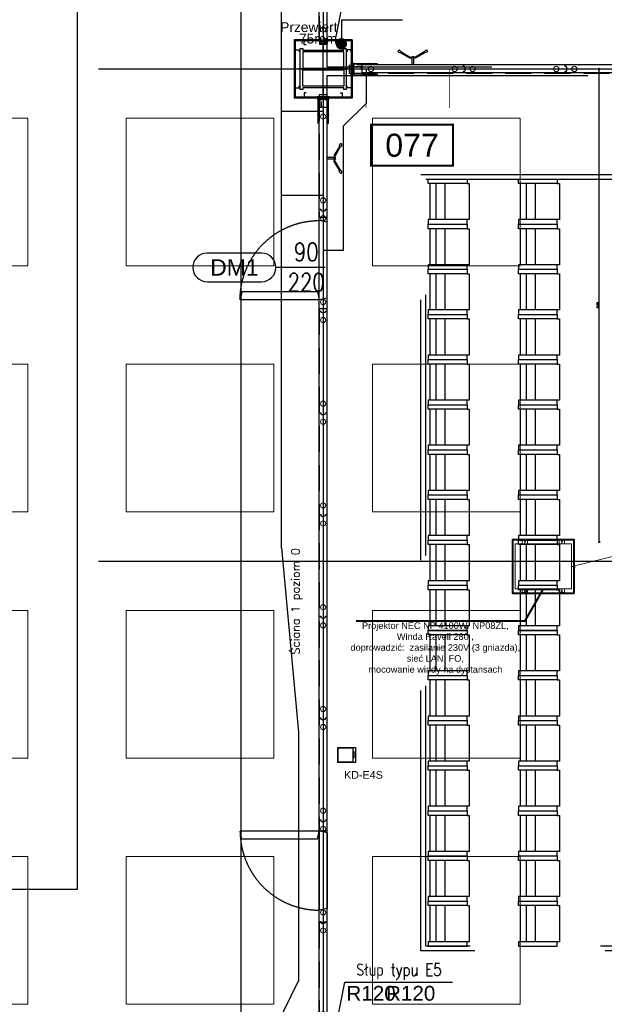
# Model space of a CAD drawing. Header units: centimetres. Extents: x -228435 to 111511, y -89367 to 428125.
# Tile 133 of 219: x -14240 to -7112, y 17600 to 29600. Entities that reach past the tile are written whole.
import ezdxf
from ezdxf.enums import TextEntityAlignment as Align

# ---------------------------------------------------------------- set-up
doc = ezdxf.new("R2010")
doc.units = ezdxf.units.CM
doc.header["$LTSCALE"] = 50
doc.header["$PDMODE"] = 35
doc.header["$PDSIZE"] = 0.1
for name, pattern in [('0_II 10 sal$0$HIDDEN', [9.525, 6.35, -3.175]), ('CENTER', [2, 1.25, -0.25, 0.25, -0.25]), ('DASHDOT', [25.4, 12.7, -6.35, 0, -6.35]), ('DASHDOT2', [12.7, 6.35, -3.175, 0, -3.175]), ('DIN_STRICHPUNKT', [10.7, 5, -2.5, 0.7, -2.5]), ('HIDDEN', [9.525, 6.35, -3.175]), ('HIDDENX2', [19.05, 12.7, -6.35]), ('Kondygnacja +0$0$DASHDOT2', [12.7, 6.35, -3.175, 0, -3.175]), ('Kondygnacja -1$0$ACAD_ISO03W100', [30, 12, -18])]:
    doc.linetypes.add(name, pattern=pattern)
doc.layers.get('0').update_dxf_attribs({"color": 8})
doc.layers.get('DEFPOINTS').update_dxf_attribs({"color": 8})
for name, color, linetype in [('0_II 10 sal$0$ARCH_INFO_AREA_ETYKIETY_200', 8, 'Continuous'), ('0_II 10 sal$0$ARCH_INFO_ETYK_DRZWI', 8, 'Continuous'), ('0_II 10 sal$0$ARCH_SIEDZENIA', 8, 'Continuous'), ('0_II 10 sal$0$ARCH_STROP', 8, 'Continuous'), ('0_II 10 sal$0$ARCH_WYPOSAŻENIE_INNE', 8, 'Continuous'), ('0_II 10 sal$0$ARCH_ŚCIANY_PRZESUWNE', 8, 'Continuous'), ('3', 8, 'Continuous'), ('ACHSEN', 8, 'DIN_STRICHPUNKT'), ('ARCH_GK', 8, 'Continuous'), ('ARCH_INFO_ODPORNOŚĆ OGNIOWA', 8, 'Continuous'), ('ARCH_INFO_OPISY', 8, 'Continuous'), ('ARCH_INFO_OSIE_IST', 8, 'DASHDOT2'), ('ARCH_SZYNY', 8, 'Continuous'), ('ARCH_WYKŁADZINA', 8, 'Continuous'), ('HUFCOR', 8, 'Continuous'), ('Hufcor szyny', 8, 'Kondygnacja +0$0$DASHDOT2'), ('Kondygnacja +0$0$ARCH_GK', 8, 'Continuous'), ('Kondygnacja +0$0$ARCH_INFO_ODPORNOŚĆ OGNIOWA', 8, 'Continuous'), ('Kondygnacja +0$0$ARCH_PROFILE', 8, 'Continuous'), ('Kondygnacja +0$0$ARCH_STAL_IST', 8, 'Continuous'), ('Kondygnacja +0$0$ARCH_WYKŁADZINA', 8, 'Continuous'), ('Kondygnacja +0$0$ARCH_ŚCIANY_PRZESUWNE', 8, 'Continuous'), ('KÖRPERKANTE', 8, 'Continuous'), ('Osie rzutów$0$ARCH_INFO_OSIE_OPISY_IST', 8, 'Continuous'), ('PANELE', 8, 'Continuous'), ('SCHRAFFUR', 8, 'Continuous'), ('tabela', 8, 'Continuous'), ('VOLL', 8, 'Continuous')]:
    doc.layers.add(name, color=color, linetype=linetype)
for name, color, linetype, lineweight in [('2', 8, 'Continuous', 0), ('_SP KORYTA', 8, 'Continuous', 25), ('ARCH_SUFITY_PODWIESZANE', 8, 'HIDDENX2', 9), ('osie', 8, 'CENTER', 13), ('SYSTEMY AV', 8, 'Continuous', 13), ('Wymiary', 8, 'Continuous', 15)]:
    doc.layers.add(name, color=color, linetype=linetype, lineweight=lineweight)
doc.layers.get('HUFCOR').off()
doc.styles.add('-1 sale konferencyjne$0$Arial', font='ARIAL.TTF')
doc.styles.add('0_II 10 sal$0$Arial', font='ARIAL.TTF')
doc.styles.add('0_II 10 sal$0$Romans', font='Romans.shx')
doc.styles.add('Arial', font='ARIAL.TTF')
doc.styles.add('Kondygnacja +0$0$Arial', font='ARIAL.TTF')
doc.styles.add('Kondygnacja +0$0$Standard', font='txt')
doc.styles.add('Romans', font='Romans.shx')
doc.styles.add('ROMANS-50-CM', font='romans.shx', dxfattribs={"width": 0.8, "height": 10})
doc.linetypes.add('SZYNA_LINE', pattern='A,12.7,-7.75,["SZYNA",Standard,S=2.54,R=0,X=-5.95,Y=-1.27],-7.75', length=28.2)
doc.dimstyles.new('ISO-25', dxfattribs={"dimtxt": 2.5, "dimasz": 2.5, "dimexe": 1.25, "dimexo": 0.625, "dimtad": 1, "dimtxsty": 'Standard', "dimcen": 2.5, "dimadec": 0, "dimazin": 0, "dimtfac": 1, "dimtmove": 0, "dimatfit": 3, "dimfxl": 0, "dimarcsym": 0})
doc.dimstyles.new('Kondygnacja +0$0$ISO-25', dxfattribs={"dimtxt": 2.5, "dimasz": 2.5, "dimexe": 1.25, "dimexo": 0.625, "dimtad": 1, "dimtxsty": 'Kondygnacja +0$0$Standard', "dimcen": 2.5, "dimadec": 0, "dimazin": 0, "dimtfac": 1, "dimtmove": 0, "dimatfit": 3, "dimfxl": 0, "dimarcsym": 0})
doc.dimstyles.new('Wymiary 1-200', dxfattribs={"dimtxt": 22, "dimasz": 20, "dimexe": 10, "dimexo": 0, "dimgap": 8, "dimtad": 1, "dimrnd": 0.5, "dimzin": 12, "dimdsep": 46, "dimtxsty": 'Romans', "dimblk": 'OBLIQUE', "dimcen": 0.5, "dimdle": 15, "dimclrt": 55, "dimazin": 0, "dimtfac": 1, "dimtmove": 1, "dimatfit": 3, "dimfxl": 0, "dimtolj": 1, "dimtzin": 0, "dimarcsym": 0})

# ---------------------------------------------------------------- blocks, each defined once
blk = doc.blocks.new('SU Lampy kwadratowe +0')
at = {"layer": 'ARCH_SUFITY_PODWIESZANE', "ltscale": 2.5}
for points in [[(10520, 7340), (10700, 7340), (10700, 7160), (10520, 7160)], [(10820, 7340), (11000, 7340), (11000, 7160), (10820, 7160)], [(11120, 7340), (11300, 7340), (11300, 7160), (11120, 7160)], [(10520, 7040), (10700, 7040), (10700, 6860), (10520, 6860)], [(10820, 7040), (11000, 7040), (11000, 6860), (10820, 6860)], [(11120, 7040), (11300, 7040), (11300, 6860), (11120, 6860)], [(10520, 6740), (10700, 6740), (10700, 6560), (10520, 6560)], [(10820, 6740), (11000, 6740), (11000, 6560), (10820, 6560)], [(11120, 6740), (11300, 6740), (11300, 6560), (11120, 6560)], [(10520, 6440), (10700, 6440), (10700, 6260), (10520, 6260)], [(10820, 6440), (11000, 6440), (11000, 6260), (10820, 6260)], [(11120, 6440), (11300, 6440), (11300, 6260), (11120, 6260)]]:
    blk.add_lwpolyline(points, close=True, dxfattribs=at)
blk = doc.blocks.new('0_II 10 sal$0$etykieta_numer')
at = {"color": 0, "linetype": 'ByBlock', "const_width": 2.44}
blk.add_lwpolyline([(-50, -50), (-50, 0), (50, 0), (50, -50)], close=True, dxfattribs=at)
at = {"color": 0, "linetype": 'ByBlock', "style": '0_II 10 sal$0$Arial'}
blk.add_attdef('AECAREA:NUMBER', text='', height=28, dxfattribs=at).set_placement((0, -25), align=Align.MIDDLE)
blk = doc.blocks.new('0_II 10 sal$0$T-drzwi_lewe-200')
at = {"layer": '0_II 10 sal$0$ARCH_INFO_ETYK_DRZWI'}
blk.add_line((0, 0), (-60, 0), dxfattribs=at)
blk.add_lwpolyline([(-77.5, 17.5), (-143.7, 17.5, 1), (-143.7, -17.5), (-77.5, -17.5, 1)], format="xyb", close=True, dxfattribs=at)
at = {"layer": '0_II 10 sal$0$ARCH_INFO_ETYK_DRZWI', "color": 1, "style": '0_II 10 sal$0$Arial'}
blk.add_attdef('ADS_DRZWI:ODPORNOŚĆ_OGNIOWA', text='', height=20, rotation=90, dxfattribs=at).set_placement((56.4, 0.1), align=Align.BOTTOM_CENTER)
at = {"layer": '0_II 10 sal$0$ARCH_INFO_ETYK_DRZWI', "style": '0_II 10 sal$0$Romans', "width": 0.8}
for tag, p in [('ADS_DRZWI:SZEROKOŚĆ', (-23, 7.9)), ('ADS_DRZWI:WYSOKOŚĆ', (-23, -29))]:
    blk.add_attdef(tag, text='', height=22, dxfattribs=at).set_placement(p, align=Align.CENTER)
at = {"layer": '0_II 10 sal$0$ARCH_INFO_ETYK_DRZWI', "style": '0_II 10 sal$0$Arial'}
blk.add_attdef('ADS_DRZWI:SYMBOL', text='', height=20, dxfattribs=at).set_placement((-110.6, 0), align=Align.MIDDLE)
blk = doc.blocks.new('Kondygnacja +0$0$_Dot')
at = {"color": 0, "linetype": 'ByBlock', "lineweight": -2}
blk.add_line((-0.5, 0), (-1, 0), dxfattribs=at)
at = {"color": 0, "linetype": 'ByBlock', "const_width": 0.5}
blk.add_lwpolyline([(-0.25, 0, 1), (0.25, 0, 1)], format="xyb", close=True, dxfattribs=at)
blk = doc.blocks.new('A$C50B549AF')
at = {"layer": 'ARCH_SZYNY', "linetype": 'SZYNA_LINE', "ltscale": 2.5}
for p, q in [((4760.8, 1816.8, 23.4), (4760.8, 4748.2, 1260)), ((4811.5, 3564.9, 630), (4811.5, 2423.4, 630)), ((4847, 2400.4, 662.8), (5983.5, 2400.4, 630)), ((4863.7, 2400.4, 1260), (4863.7, 2358.4, 1260)), ((4811.5, 2364.9, 630), (4811.5, 1223.4, 630)), ((4836.2, 2330.9, 630), (4863.7, 2358.4, 1260)), ((4811.5, 2348.3, 630), (4760.8, 2348.3, 630)), ((4836.2, 2179.4, 630), (4836.2, 2330.9, 630)), ((4811.5, 2246.3, 630), (4760.8, 2246.3, 630)), ((4811.5, 2179.4, 630), (4836.2, 2179.4, 630)), ((4760.8, 1816.8, 837.8), (4781.5, 1592.2)), ((4781.5, 1592.2), (4781.5, 1288.5)), ((4781.5, 1289.2), (4724, 1173))]:
    blk.add_line(p, q, dxfattribs=at)
blk = doc.blocks.new('*U520')
at = {"layer": 'PANELE'}
for points in [[(0, 0), (0, -21), (-14, -21)], [(0, 0), (1240, 0)], [(1240, 0), (1240, -21), (1226, -21)], [(-14, -76), (0, -76), (0, -97)], [(0, -97), (1240, -97)], [(1226, -76), (1240, -76), (1240, -97)]]:
    blk.add_lwpolyline(points, dxfattribs=at)
for centre in [(24, -48), (1264, -48)]:
    blk.add_arc(centre, 46.5, 143.7563, 216.2437, dxfattribs=at)
at = {"layer": 'Wymiary'}
for centre in [(110, -48), (1130, -48)]:
    blk.add_circle(centre, 32, dxfattribs=at)
blk = doc.blocks.new('BEDIENHEBEL')
at = {"layer": 'KÖRPERKANTE'}
for p, q in [((-10, -85), (-10, 0)), ((-10, 0), (10, 0)), ((10, -85), (10, 0)), ((-145, -149), (-38, -87)), ((-140, -158), (-33, -96)), ((-31, -85), (-10, -85)), ((-31, -95), (-10, -95)), ((-10, -95), (-10, -100)), ((-10, -100), (10, -100)), ((31, -85), (10, -85)), ((31, -95), (10, -95)), ((10, -95), (10, -100)), ((140, -158), (33, -96)), ((145, -149), (38, -87)), ((-173, -156), (-148, -147)), ((-160, -178), (-140, -161)), ((-139, -159), (-146, -147)), ((139, -159), (146, -147)), ((160, -178), (140, -161)), ((173, -156), (148, -147))]:
    blk.add_line(p, q, dxfattribs=at)
for centre, radius, start, end in [((-31, -100), 15, 90, 120), ((-31, -100), 5, 90, 120), ((-15, -90), 7.25, 316.3972, 43.6028), ((15, -90), 7.25, 136.3972, 223.6028), ((31, -100), 15, 60, 90), ((31, -100), 5, 60, 90), ((-167, -167), 12.5, 120, 300), ((-147, -148), 1, 30, 120), ((-140, -160), 1, 300, 30), ((140, -160), 1, 150, 240), ((147, -148), 1, 60, 150), ((167, -167), 12.5, 240, 60)]:
    blk.add_arc(centre, radius, start, end, dxfattribs=at)
blk = doc.blocks.new('*U522')
at = {"layer": 'PANELE'}
for points in [[(0, 0), (0, -21), (-14, -21)], [(0, 0), (1240, 0)], [(1050, -97), (1050, -112), (1240, -112), (1240, 15), (1050, 15), (1050, 0)], [(-14, -76), (0, -76), (0, -97)], [(0, -97), (1240, -97)]]:
    blk.add_lwpolyline(points, dxfattribs=at)
blk.add_arc((24, -48), 46.5, 143.7563, 216.2437, dxfattribs=at)
at = {"layer": 'Wymiary'}
for centre in [(110, -48), (1130, -48)]:
    blk.add_circle(centre, 32, dxfattribs=at)
at = {"layer": 'PANELE'}
blk.add_blockref('BEDIENHEBEL', (620, -97), dxfattribs=at)
blk = doc.blocks.new('puszka e4s-538')
for points in [[(0, 29.1), (24.7, 29.1), (24.7, 0), (0, 0)], [(0.6, 28.4), (24.1, 28.4), (24.1, 4.7), (0.6, 4.7)], [(7.5, 3.2), (18, 3.2), (18, 2.7), (7.5, 2.7)]]:
    blk.add_lwpolyline(points, close=True)
blk = doc.blocks.new('puuuchy')
at = {"layer": '_SP KORYTA', "xscale": 0.375, "yscale": 0.375, "zscale": 0.375, "rotation": 90}
blk.add_blockref('puszka e4s-538', (-1180.22, 777.31), dxfattribs=at)
blk = doc.blocks.new('cahbir 0')
at = {"layer": '_SP KORYTA'}
h = blk.add_hatch(color=256, dxfattribs=at)
edge = h.paths.add_edge_path()
edge.add_arc((-2467.9, 2550.6), 7, 0, 360)
blk.add_circle((-2468.1, 2552.8, -630), 2.44, dxfattribs=at)
at = {"layer": '_SP KORYTA', "xscale": 2, "yscale": 2, "zscale": 2}
blk.add_blockref('puuuchy', (-90, 120, -1290), dxfattribs=at)
at = {"layer": '_SP KORYTA', "style": 'Arial'}
for s, height, p in [('Przewiert', 12, (-2542.4, 2564.9, -472.5)), ('75mm', 12, (-2519.5, 2550.9, -472.5)), ('KD-E4S', 9.38, (-2464.6, 1654.9, -630))]:
    blk.add_text(s, height=height, dxfattribs=at).set_placement(p)
blk = doc.blocks.new('A$C45FE2F59')
for p, q in [((-324, 608), (-319, 612)), ((-284, 612), (-319, 612)), ((0, 700), (-280, 700)), ((0, 700), (280, 700)), ((284, 612), (319, 612)), ((324, 608), (319, 612)), ((-324, 552), (-324, 608)), ((-324, 552), (-319, 547)), ((-284, 547), (-319, 547)), ((284, 547), (319, 547)), ((324, 552), (319, 547)), ((324, 552), (324, 608)), ((-324, 148), (-319, 152)), ((-324, 148), (-324, 92)), ((-284, 152), (-319, 152)), ((284, 152), (319, 152)), ((324, 148), (319, 152)), ((324, 148), (324, 92)), ((-324, 92), (-319, 88)), ((-284, 88), (-319, 88)), ((0, 0), (-280, 0)), ((0, 0), (280, 0)), ((284, 88), (319, 88)), ((324, 92), (319, 88)), ((45, 0), (-280, 0)), ((-277, 0), (277, 0)), ((280, 0), (127, 0))]:
    blk.add_line(p, q)
blk.add_lwpolyline([(-280, 700), (280, 700), (280, 0), (-280, 0)], close=True)
for centre, radius in [((-309, 580), 5.5), ((-309, 580), 5), ((309, 580), 5), ((309, 580), 5.5), ((-309, 120), 5.5), ((-309, 120), 5), ((309, 120), 5.5), ((309, 120), 5)]:
    blk.add_circle(centre, radius)
at = {"layer": 'osie'}
for p, q in [((-280, 580), (-330, 580)), ((-309, 580), (-309, 590)), ((-309, 580), (-309, 570)), ((280, 580), (330, 580)), ((309, 580), (309, 590)), ((309, 580), (309, 570)), ((-309, 120), (-309, 130)), ((309, 120), (309, 130)), ((-280, 120), (-330, 120)), ((-309, 120), (-309, 110)), ((280, 120), (330, 120)), ((309, 120), (309, 110))]:
    blk.add_line(p, q, dxfattribs=at)
blk = doc.blocks.new('0_II 10 sal$0$Miejsce_siedzące_2d')
at = {"color": 0, "linetype": 'ByBlock', "lineweight": -2}
for p, q in [((-26.4, 27.1), (26.4, 27.1)), ((-26.4, 12.5), (26.4, 12.5))]:
    blk.add_line(p, q, dxfattribs=at)
for points in [[(-26.4, 62.7), (-26.4, 0), (-33, 0), (-33, 62.7), (-26.4, 62.7), (-26.4, 66), (26.4, 66), (26.4, 62.7), (26.4, 0), (33, 0), (33, 62.7), (26.4, 62.7)], [(26.4, 3.3), (-26.4, 3.3)]]:
    blk.add_lwpolyline(points, dxfattribs=at)
blk = doc.blocks.new('VERT-NEU')
at = {"layer": 'KÖRPERKANTE'}
for p, q in [((-25, 48), (-36, 48)), ((-36, 48), (-36, 46)), ((-34, 46), (-36, 46)), ((-36, 31), (-34, 31)), ((-36, 29), (-36, 31)), ((-21, 29), (-36, 29)), ((-34, 31), (-34, 46)), ((-30, 46), (-30, 33)), ((-25, 46), (-30, 46)), ((-30, 33), (-6, 33)), ((-23, 47), (-23, 47)), ((-13, 21), (-21, 29)), ((-14, 25), (-11, 22)), ((-9, 29), (-13, 29)), ((-11, 21), (-11, 21)), ((-8, 19), (-8, 28)), ((0, 26), (-6, 33)), ((-6, 19), (-6, 26)), ((-5, 26), (-3, 24)), ((-3, 24), (-3, 0)), ((-3, -24), (-3, 0)), ((7, 26), (0, 26)), ((0, 23), (0, 0)), ((0, 23), (5, 23)), ((0, -23), (0, 0)), ((5, 21), (5, 23)), ((8, 21), (5, 21)), ((8, 25), (8, 21)), ((-21, -29), (-36, -29)), ((-36, -29), (-36, -31)), ((-36, -31), (-34, -31)), ((-36, -46), (-36, -48)), ((-34, -46), (-36, -46)), ((-25, -48), (-36, -48)), ((-34, -31), (-34, -46)), ((-30, -33), (-6, -33)), ((-30, -46), (-30, -33)), ((-25, -46), (-30, -46)), ((-23, -47), (-23, -47)), ((-13, -21), (-21, -29)), ((-14, -25), (-11, -22)), ((-9, -29), (-13, -29)), ((-8, -19), (-8, -28)), ((-6, -19), (-6, -26)), ((-6, -33), (0, -26)), ((-5, -26), (-3, -24)), ((0, -23), (5, -23)), ((7, -26), (0, -26)), ((8, -21), (5, -21)), ((5, -21), (5, -23)), ((8, -25), (8, -21))]:
    blk.add_line(p, q, dxfattribs=at)
at = {"layer": 'KÖRPERKANTE', "linetype": 'ByBlock'}
for p, q in [((2, -23), (3, -23)), ((2, -26), (3, -26))]:
    blk.add_line(p, q, dxfattribs=at)
at = {"layer": 'KÖRPERKANTE'}
for centre, radius, start, end in [((-25, 47), 1.2, 360, 90), ((-25, 47), 1.2, 270, 360), ((-13, 27), 2, 90, 225), ((-12, 22), 1.12, 225, 315), ((-12, 22), 1.12, 315, 45), ((-9, 28), 0.5, 360, 90), ((-7, 19), 1, 180, 360), ((-6, 26), 0.5, 45, 180), ((7, 25), 0.762, 0, 90), ((-25, -47), 1.2, 0, 90), ((-25, -47), 1.2, 270, 0), ((-13, -27), 2, 135, 270), ((-12, -22), 1.12, 45, 135), ((-12, -22), 1.12, 315, 45), ((-9, -28), 0.5, 270, 0), ((-7, -19), 1, 0, 180), ((-6, -26), 0.5, 180, 315), ((7, -25), 0.762, 270, 0)]:
    blk.add_arc(centre, radius, start, end, dxfattribs=at)
blk = doc.blocks.new('hufcor detal 1')
at = {"layer": 'VOLL'}
h = blk.add_hatch(color=256, dxfattribs=at)
h.paths.add_polyline_path([(-5.8, -6.1), (-5.8, -3.2, 0.427595), (-6.4, -2.6, 0.427595), (-7, -3.2), (-7, -6.4), (-5.5, -10.4, -0.519458), (-5.6, -10.6), (-6.5, -10.6, 0.414214), (-7, -11.1), (-7, -16.5), (-5.9, -16.5), (-5.9, -11.5), (-4.7, -11.5), (-4.7, -12.6), (-4.1, -12.6), (-4.1, -10.9)])
h.paths.add_polyline_path([(-5.9, -16.5), (-7, -16.5), (-7, -21.9, 0.414214), (-6.5, -22.4), (-5.6, -22.4, -0.519458), (-5.5, -22.6), (-7, -26.6), (-7, -29.8, 0.427595), (-6.4, -30.4, 0.427595), (-5.8, -29.8), (-5.8, -26.9), (-4.1, -22.1), (-4.1, -20.4), (-4.7, -20.4), (-4.7, -21.5), (-5.9, -21.5)])
at = {"layer": 'ACHSEN', "ltscale": 5}
blk.add_line((261.6, -16.5), (-60.4, -16.5), dxfattribs=at)
at = {"layer": 'ARCH_GK', "linetype": 'Continuous', "lineweight": -3}
blk.add_line((0, 0), (-6.2, 0), dxfattribs=at)
for points in [[(-10, 0), (0, 0)], [(-6.2, 17.9), (-3.7, 17.9), (-3.3, 19.6), (-3.1, 17.9)], [(-6.2, 0), (-6.2, 17.9)], [(0, 17.9), (-2.5, 17.9), (-2.8, 16.1), (-3.1, 17.9)], [(0, 0), (0, 17.9)], [(-6.2, -33), (-6.2, -50.9)], [(-6.2, -50.9), (-3.7, -50.9), (-3.3, -52.6), (-3.1, -50.9)], [(0, -50.9), (-2.5, -50.9), (-2.8, -49.1), (-3.1, -50.9)], [(0, -33), (0, -50.9)]]:
    blk.add_lwpolyline(points, dxfattribs=at)
at = {"layer": 'KÖRPERKANTE'}
for p, q in [((-7, -3.2), (-7, -6.4)), ((-5.5, -10.4), (-7, -6.4)), ((-7, -11.1), (-7, -21.9)), ((-7, -26.6), (-5.5, -22.6)), ((-7, -29.8), (-7, -26.6)), ((-6.5, -10.6), (-5.6, -10.6)), ((-6.5, -22.4), (-5.6, -22.4)), ((-6.4, -2.6), (-6.4, -2.6)), ((-6.4, -30.4), (-6.4, -30.4)), ((-5.9, -11.5), (-5.9, -21.5)), ((-4.7, -11.5), (-5.9, -11.5)), ((-5.9, -21.5), (-4.7, -21.5)), ((-5.8, -3.2), (-5.8, -6.1)), ((-5.8, -6.1), (-4.1, -10.9)), ((-4.1, -22.1), (-5.8, -26.9)), ((-5.8, -29.8), (-5.8, -26.9)), ((-4.7, -12.6), (-4.7, -11.5)), ((-4.1, -12.6), (-4.7, -12.6)), ((-4.1, -20.4), (-4.7, -20.4)), ((-4.7, -21.5), (-4.7, -20.4)), ((-4.1, -12.6), (-4.1, -10.9)), ((-4.1, -22.1), (-4.1, -20.4))]:
    blk.add_line(p, q, dxfattribs=at)
for centre, radius, start, end in [((-6.4, -3.2), 0.55, 90, 180), ((-6.5, -11.1), 0.55, 90, 180), ((-6.5, -21.9), 0.55, 180, 270), ((-6.4, -29.8), 0.55, 180, 270), ((-6.4, -3.2), 0.55, 0, 90), ((-6.4, -29.8), 0.55, 270, 0), ((-5.6, -10.5), 0.1, 270, 19.8), ((-5.6, -22.5), 0.1, 340.2, 90)]:
    blk.add_arc(centre, radius, start, end, dxfattribs=at)
at = {"layer": 'VOLL'}
for p, q in [((3.9, 6.5), (3.9, 0.5)), ((3.9, -39.5), (3.9, -33.5))]:
    blk.add_line(p, q, dxfattribs=at)
at = {"layer": 'VOLL', "xscale": -0.5, "yscale": 0.5000000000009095, "zscale": 0.5000000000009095}
blk.add_blockref('VERT-NEU', (-11.2, -16.5), dxfattribs=at)
blk = doc.blocks.new('CLOSURE')
at = {"color": 7, "linetype": 'Continuous'}
for p, q in [((-2, 0), (-9, 0)), ((-2, 0), (-2, -1)), ((-10, -1), (-10, -2)), ((-10, -34), (-10, -40)), ((-9, -3), (-8, -3)), ((-8, -33), (-9, -33)), ((-9, -41), (-3, -41)), ((-8, -7), (-8, -7)), ((-8, -30), (-8, -30)), ((-8, -39), (-8, -36)), ((-8, -36), (177, -36)), ((-3, -39), (-8, -39)), ((-2, -1), (-2, -2)), ((-2, -12), (-2, -17)), ((-2, -17), (-1, -18)), ((-1, -18), (-2, -19)), ((-2, -19), (-2, -24)), ((-2, -40), (-2, -40)), ((-1, -3), (0, -3)), ((0, -29), (0, -3)), ((0, -34), (0, -32)), ((150, -34), (0, -34)), ((5, -30), (1, -30)), ((1, -31), (5, -31)), ((6, -31), (6, -31)), ((146, -30), (146, -31)), ((153, -30), (147, -30)), ((147, -31), (151, -31)), ((153, -31), (153, -30)), ((156, -30), (156, -31)), ((163, -34), (159, -34)), ((166, -31), (166, -30)), ((168, -30), (168, -31)), ((179, -34), (172, -34)), ((172, -40), (172, -40)), ((177, -39), (173, -39)), ((173, -41), (179, -41)), ((177, -36), (177, -39)), ((180, -40), (180, -35))]:
    blk.add_line(p, q, dxfattribs=at)
for centre, radius, start, end in [((-9, -1), 1.2, 90, 180), ((-9, -2), 1, 180, 270), ((-9, -34), 1, 90, 180), ((-9, -40), 1, 180, 270), ((-8, -8), 1, 90, 217.5752), ((-5, -5), 5.01, 217.5752, 275.7303), ((-5, -31), 5.01, 84.2699, 140.5242), ((-8, -29), 1, 140.5242, 270), ((-8, -2), 1, 270, 314.9442), ((-8, -8), 1, 40.708, 90), ((-8, -29), 1, 270, 317.1564), ((-8, -34), 1, 42.8436, 90), ((-5, -5), 2.75, 220.708, 134.9442), ((-5, -31), 2.75, 222.8436, 137.1564), ((-4, -12), 2, 0, 95.7303), ((-4, -24), 2, 264.2699, 0), ((-3, -40), 1, 0, 90), ((-3, -40), 1, 270, 0), ((-1, -2), 1, 180, 270), ((1, -29), 1, 180, 270), ((1, -32), 1, 90, 180), ((5, -31), 0.5, 0, 90), ((5, -31), 0.5, 270, 0), ((147, -30), 0.5, 90, 180), ((147, -31), 0.5, 180, 270), ((150, -33), 1, 270, 3.2641), ((151, -32), 0.5, 341.3143, 90), ((155, -33), 3.4, 161.3143, 183.2641), ((153, -30), 0.5, 0, 90), ((152, -31), 1, 323.1301, 0), ((155, -33), 1.75, 143.1301, 36.8699), ((156, -30), 0.5, 54.1117, 180), ((157, -31), 1, 180, 216.8699), ((155, -33), 3.4, 356.7359, 54.1117), ((159, -33), 1, 176.7359, 270), ((163, -33), 1, 270, 3.2641), ((167, -33), 3.4, 125.8883, 183.2641), ((165, -30), 0.5, 0, 125.8883), ((167, -33), 1.75, 143.1301, 36.8699), ((165, -31), 1, 323.1301, 0), ((169, -30), 0.5, 54.1117, 180), ((169, -31), 1, 180, 216.8699), ((167, -33), 3.4, 356.7359, 54.1117), ((172, -33), 1, 176.7359, 270), ((173, -40), 1, 90, 180), ((173, -40), 1, 180, 270), ((179, -35), 1, 0, 90), ((179, -40), 1, 270, 0)]:
    blk.add_arc(centre, radius, start, end, dxfattribs=at)
blk = doc.blocks.new('hufcor detal 2')
at = {"layer": 'SCHRAFFUR'}
h = blk.add_hatch(dxfattribs=at)
h.set_pattern_fill('ANSI34', color=256, scale=10, style=0)
h.set_pattern_definition([(45, (-9731.639, 331.908), (-5.303301, 5.303301), []), (45, (-9729.871, 331.908), (-5.303301, 5.303301), []), (45, (-9728.1034, 331.908), (-5.303301, 5.303301), []), (45, (-9726.3356, 331.908), (-5.303301, 5.303301), [])])
h.paths.add_polyline_path([(-4.1, 11.6), (-8.1, 11.6), (-8.1, 0.6), (-4.1, 0.6)])
h.paths.add_polyline_path([(-4.1, 0.6), (-8.1, 0.6), (-8.1, -10.4), (-4.1, -10.4)])
at = {"layer": 'VOLL'}
for points in [[(-5.3, 30), (-97.9, 30), (-97.9, 31.2), (-5.3, 31.2)], [(-5.3, -29.9), (-5.3, -28.7), (-97.9, -28.7), (-97.9, -29.9)]]:
    blk.add_hatch(color=256, dxfattribs=at).paths.add_polyline_path(points)
at = {"layer": '2'}
for p, q in [((-96.6, 25.3), (-96.6, 25.2)), ((-93.3, 27.5), (-93.5, 26.6)), ((-92.7, 27.4), (-93, 26.3)), ((-86.8, 27.4), (-86.5, 26.3)), ((-86.2, 27.5), (-86, 26.6)), ((-82.9, 25.3), (-82.9, 25.2))]:
    blk.add_line(p, q, dxfattribs=at)
for centre, radius, start, end in [((-96.5, 25.2), 0.15, 81.6479, 164.0608), ((-96.5, 25.2), 0.15, 164.0608, 254.4521), ((-95.7, 27.8), 2.49, 252.0018, 332.2702), ((-95.4, 27.5), 2.67, 245.6965, 334.3626), ((-92.9, 28.1), 0.8, 285.0434, 236.2841), ((-86.6, 28.1), 0.8, 303.7159, 254.9566), ((-84.1, 27.5), 2.67, 205.6374, 294.3035), ((-83.8, 27.8), 2.49, 207.7298, 287.9982), ((-83, 25.2), 0.15, 15.9392, 98.3521), ((-83, 25.2), 0.15, 285.5479, 15.9392)]:
    blk.add_arc(centre, radius, start, end, dxfattribs=at)
at = {"layer": '3'}
for centre, radius, start, end in [((-11.1, -0.1), 11.1, 308.9452, 51.0548), ((-11, -0.1), 10.6, 310.6017, 49.3983)]:
    blk.add_arc(centre, radius, start, end, dxfattribs=at)
at = {"layer": 'ACHSEN', "ltscale": 5}
blk.add_line((53.1, 0.6), (-268.8, 0.6), dxfattribs=at)
at = {"layer": 'ARCH_GK', "linetype": 'Continuous', "lineweight": -3}
for p, q in [((0.3, 17.1), (0.3, 35)), ((0.3, 35), (0.3, -33.7))]:
    blk.add_line(p, q, dxfattribs=at)
for points in [[(0.3, 35), (2.7, 35), (3, 36.7), (3.3, 35)], [(6.4, 35), (3.9, 35), (3.5, 33.3), (3.3, 35)], [(6.3, 17.1), (6.3, 35)], [(6.3, 35), (6.3, -33.7)], [(0.3, -33.7), (2.7, -33.7), (3, -35.5), (3.3, -33.7)], [(6.4, -33.7), (3.9, -33.7), (3.5, -32), (3.3, -33.7)]]:
    blk.add_lwpolyline(points, dxfattribs=at)
at = {"layer": 'VOLL'}
for p, q in [((-96.8, 31.2), (-6.5, 31.2)), ((-8.1, 11.6), (-8.1, -10.4)), ((-8.1, 11.6), (-4.1, 11.6)), ((-4.1, 11.6), (-4.1, -10.4)), ((-48.1, -6.8), (-53, -10.2)), ((-48.1, -13.6), (-53, -10.2)), ((-48.1, -9.2), (-48.1, -6.8)), ((-48.1, -9.2), (-23.8, -9.2)), ((-48.1, -11.2), (-23.8, -11.2)), ((-48.1, -11.2), (-48.1, -13.6)), ((-23.8, -6.8), (-18.8, -10.2)), ((-23.8, -9.2), (-23.8, -6.8)), ((-23.8, -13.6), (-18.8, -10.2)), ((-23.8, -11.2), (-23.8, -13.6)), ((-8.1, -10.4), (-4.1, -10.4))]:
    blk.add_line(p, q, dxfattribs=at)
for points in [[(-3, 27.1), (-5.7, 27.1, -7.740139), (-5.7, 27.7), (-3, 27.7, -0.445604), (-3, 14), (-5.7, 14, -7.740139), (-5.7, 14.6), (-3, 14.6, 0.483874)], [(-3, -25.9), (-5.7, -25.9, 7.740139), (-5.7, -26.4), (-3, -26.4, 0.445604), (-3, -12.7), (-5.7, -12.7, 7.740139), (-5.7, -13.3), (-3, -13.3, -0.406168)]]:
    blk.add_lwpolyline(points, format="xyb", close=True, dxfattribs=at)
blk.add_lwpolyline([(-97.9, -28.7), (-5.3, -28.7), (-5.3, -29.9), (-97.9, -29.9)], close=True, dxfattribs=at)
at = {"layer": 'VOLL', "xscale": 0.5, "yscale": 0.5000000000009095, "zscale": 0.5000000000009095, "rotation": 180}
blk.add_blockref('CLOSURE', (-9.3, 11.7), dxfattribs=at)
at = {"layer": 'VOLL', "xscale": -0.5, "yscale": 0.5000000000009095, "zscale": 0.5000000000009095}
blk.add_blockref('CLOSURE', (-9.3, -10.4), dxfattribs=at)
blk = doc.blocks.new('drzwi')
at = {"linetype": 'HIDDEN', "ltscale": 20}
for p, q in [((158, 97), (138, 0)), ((138, 0), (1102, 0)), ((235, -20), (138, 0)), ((138, 0), (138, -964)), ((158, 97), (1082, 97)), ((1082, 97), (1102, 0)), ((235, -20), (235, -944)), ((235, -944), (138, -964))]:
    blk.add_line(p, q, dxfattribs=at)
blk.add_arc((138, 0), 964, 270, 0, dxfattribs=at)
blk = doc.blocks.new('_Oblique')
at = {"color": 0, "linetype": 'ByBlock', "lineweight": -2}
blk.add_line((-0.5, -0.5), (0.5, 0.5), dxfattribs=at)
blk = doc.blocks.new('*D1208')
at = {"layer": 'DEFPOINTS', "color": 0, "lineweight": 40}
for p in [(-7630, 29000, 6300), (-7175, 29000), (-7630, 23240, 6300)]:
    blk.add_point(p, dxfattribs=at)
at = {"layer": 'SYSTEMY AV', "color": 0, "lineweight": -2}
for p, q in [((-7175, 23225), (-7175, 29015)), ((-7167, 29000), (-7165, 29000)), ((-7167, 23240), (-7165, 23240))]:
    blk.add_line(p, q, dxfattribs=at)
at = {"layer": 'SYSTEMY AV', "color": 0, "lineweight": -2, "xscale": 20, "yscale": 20, "zscale": 20}
for p, rotation in [((-7175, 29000), 90), ((-7175, 23240), 270)]:
    blk.add_blockref('_Oblique', p, dxfattribs=dict(at, rotation=rotation))
at = {"layer": 'SYSTEMY AV', "color": 55, "lineweight": 40, "insert": (-7194, 26120), "char_height": 22, "attachment_point": 5, "rotation": 90, "style": 'Romans'}
blk.add_mtext('\\A1;5760', dxfattribs=at)
blk = doc.blocks.new('Osie rzutów')
at = {"layer": 'ARCH_INFO_OSIE_IST', "ltscale": 10}
for p, q in [((11060, 12510), (11060, 4623.3)), ((11060, 7370), (11060, 7430)), ((4436, 7400), (15156.5, 7400)), ((11090, 7400), (11030, 7400)), ((4436, 6800), (15156.5, 6800))]:
    blk.add_line(p, q, dxfattribs=at)

msp = doc.modelspace()

# ---------------------------------------------------------------- linework, layer by layer
at = {"layer": '0_II 10 sal$0$ARCH_WYPOSAŻENIE_INNE', "linetype": '0_II 10 sal$0$HIDDEN', "ltscale": 10, "elevation": 630}
for points in [[(8160, 40920), (8160, 29020), (1880, 29020), (1880, 29360), (1040, 29360), (1040, 29020), (-10490, 29020), (-10490, 40920), (1040, 40920), (1040, 40580), (1880, 40580), (1880, 40920)], [(8160, 28920), (8160, 17020), (1880, 17020), (1880, 17360), (1040, 17360), (1040, 17020), (-10490, 17020), (-10490, 28920), (1040, 28920), (1040, 28580), (1880, 28580), (1880, 28920)], [(-9347.5, 27715), (5597.51294, 27715), (5597.51294, 18250), (-9347.5, 18250)], [(-9290, 27657.5), (5540.01294, 27657.5), (5540.01294, 18307.5), (-9290, 18307.5)]]:
    msp.add_lwpolyline(points, close=True, dxfattribs=at)
at = {"layer": '0_II 10 sal$0$ARCH_ŚCIANY_PRZESUWNE', "linetype": '0_II 10 sal$0$HIDDEN', "lineweight": -3}
for p, q in [((-10590, 30597, -5670), (-10590, 29315, 630)), ((-10490, 29315, 630), (-10490, 30597, -5670)), ((-10590, 29315, 630), (-10490, 29315, 630)), ((-10225, 29050, 630), (-10225, 28950, 630)), ((1145, 29050, 630), (-10225, 29050, 630)), ((-10225, 28950, 630), (1145, 28950, 630)), ((-10490, 28685, 630), (-10590, 28685, 630)), ((-10590, 28685, 630), (-10590, 27193, -5670)), ((-10490, 27193, -5670), (-10490, 28685, 630)), ((-10590, 27193, -5670), (-10490, 27193, -5670)), ((-10490, 26077, -5670), (-10590, 26077, -5670)), ((-10590, 26077, -5670), (-10590, 19713, -5670)), ((-10490, 19713, -5670), (-10490, 26077, -5670)), ((-10590, 19713, -5670), (-10490, 19713, -5670)), ((-10490, 18597, -5670), (-10590, 18597, -5670)), ((-10590, 18597, -5670), (-10590, 17315, 630)), ((-10490, 17315, 630), (-10490, 18597, -5670))]:
    msp.add_line(p, q, dxfattribs=at)
at = {"layer": 'ARCH_SZYNY', "linetype": 'SZYNA_LINE', "ltscale": 2.5, "const_width": 10, "elevation": 6930}
for points in [[(-10017.68263, 29000), (-10017.68263, 28522.5)], [(-8997.68263, 29000), (-8997.68263, 28522.5)]]:
    msp.add_lwpolyline(points, dxfattribs=at)
at = {"layer": 'ARCH_WYKŁADZINA', "linetype": 'Continuous', "lineweight": -3}
for p, q in [((-11540, 17000, 630), (-11540, 70500, 630)), ((-13540, 68500, 630), (-13540, 19000, 630)), ((-13540, 19000, 630), (-19540, 19000, 630))]:
    msp.add_line(p, q, dxfattribs=at)
at = {"layer": 'Kondygnacja +0$0$ARCH_GK', "elevation": 630}
for points in [[(-10895, 29355), (-10895, 28645)], [(-10590, 29355), (-10895, 29355)], [(-10590, 29342.5), (-10895, 29342.5)], [(-10882.5, 29342.5), (-10882.5, 28645)], [(-10185, 29355), (-10490, 29355)], [(-10197.5, 29342.5), (-10490, 29342.5)], [(-10197.5, 29355), (-10197.5, 29050)], [(-10185, 29355), (-10185, 29050)], [(-10197.5, 29050), (-10197.5, 28657.5)], [(-10185, 29050), (-10185, 28645)], [(-10490, 28645), (-10895, 28645)], [(-10490, 28657.5), (-10882.5, 28657.5)], [(-10185, 28657.5), (-10490, 28657.5)], [(-10185, 28645), (-10490, 28645)]]:
    msp.add_lwpolyline(points, dxfattribs=at)
at = {"layer": 'Kondygnacja +0$0$ARCH_PROFILE', "elevation": 630}
for points in [[(-10747.5, 29292.5), (-10772.5, 29292.5), (-10772.5, 29342.5), (-10747.5, 29342.5)], [(-10332.5, 29292.5), (-10307.5, 29292.5), (-10307.5, 29342.5), (-10332.5, 29342.5)], [(-10882.5, 29207.5), (-10882.5, 29232.5), (-10832.5, 29232.5), (-10832.5, 29207.5)], [(-10197.5, 29207.5), (-10197.5, 29232.5), (-10247.5, 29232.5), (-10247.5, 29207.5)], [(-10882.5, 28792.5), (-10882.5, 28767.5), (-10832.5, 28767.5), (-10832.5, 28792.5)], [(-10747.5, 28707.5), (-10772.5, 28707.5), (-10772.5, 28657.5), (-10747.5, 28657.5)], [(-10332.5, 28707.5), (-10307.5, 28707.5), (-10307.5, 28657.5), (-10332.5, 28657.5)], [(-10197.5, 28792.5), (-10197.5, 28767.5), (-10247.5, 28767.5), (-10247.5, 28792.5)]]:
    msp.add_lwpolyline(points, dxfattribs=at)
at = {"layer": 'Kondygnacja +0$0$ARCH_STAL_IST', "elevation": 630}
for points in [[(-10260, 29250), (-10260, 28750), (-10290, 28750), (-10290, 28770), (-10790, 28770), (-10790, 28750), (-10820, 28750), (-10820, 29250), (-10790, 29250), (-10790, 29230), (-10290, 29230), (-10290, 29250)], [(-10290, 29210), (-10790, 29210), (-10790, 29010), (-10290, 29010)], [(-10790, 28990), (-10290, 28990), (-10290, 28790), (-10790, 28790)]]:
    msp.add_lwpolyline(points, close=True, dxfattribs=at)
at = {"layer": 'Kondygnacja +0$0$ARCH_WYKŁADZINA', "linetype": 'Continuous', "lineweight": -3}
msp.add_line((-13540, 19000, 630), (-19540, 19000, 630), dxfattribs=at)
at = {"layer": 'Kondygnacja +0$0$ARCH_ŚCIANY_PRZESUWNE', "elevation": 630}
for points in [[(-10585.4993, 29355), (-10585.4993, 29302.5), (-10494.5007, 29302.5), (-10494.5007, 29355)], [(-10572.9993, 29355), (-10572.9993, 29315), (-10507.0007, 29315), (-10507.0007, 29355)]]:
    msp.add_lwpolyline(points, dxfattribs=at)
at = {"layer": 'SYSTEMY AV', "linetype": 'Kondygnacja -1$0$ACAD_ISO03W100', "elevation": 630}
msp.add_lwpolyline([(-1626.43896, 21533.79419), (-7509.2622, 22937.18), (-1626.4414, 24340.56581)], dxfattribs=at)
at = {"layer": 'SYSTEMY AV', "lineweight": 40, "elevation": 630}
msp.add_lwpolyline([(-7480.4, 22612.18), (-7480.4, 23262.18), (-8230.4, 23262.18), (-8230.4, 22612.18)], close=True, dxfattribs=at)
at = {"layer": 'SYSTEMY AV', "lineweight": 40, "elevation": -5670}
msp.add_lwpolyline([(-10139.17416, 22273.7824), (-8077.52716, 22273.7824), (-7855.4, 22662.78)], dxfattribs=at)

# ---------------------------------------------------------------- block references
at = {"xscale": 10, "yscale": 10, "zscale": 10}
msp.add_blockref('cahbir 0', (14360, 3800.00982, 630), dxfattribs=at)
at = {"layer": '0_II 10 sal$0$ARCH_INFO_AREA_ETYKIETY_200', "linetype": 'Continuous', "lineweight": -3, "xscale": 10, "yscale": 10, "zscale": 10}
msp.add_blockref('0_II 10 sal$0$etykieta_numer', (-9456.24961, 28320.04472, 630), dxfattribs=at).add_auto_attribs({'AECAREA:NUMBER': '077'})
at = {"layer": '0_II 10 sal$0$ARCH_SIEDZENIA', "linetype": 'Continuous', "lineweight": -3, "xscale": 8.328285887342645, "yscale": 7.571168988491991, "zscale": 10, "rotation": 270}
for p in [(-9259.98706, 27382.5, 630), (-8159.98706, 27382.5, 630), (-9259.98706, 26832.5, 630), (-8159.98706, 26832.5, 630), (-9259.98706, 26282.5, 630), (-8159.98706, 26282.5, 630), (-9259.98706, 25732.5, 630), (-8159.98706, 25732.5, 630), (-9259.98706, 25182.5, 630), (-8159.98706, 25182.5, 630), (-9259.98706, 24632.5, 630), (-8159.98706, 24632.5, 630), (-9259.98706, 24082.5, 630), (-8159.98706, 24082.5, 630), (-9259.98706, 23532.5, 630), (-8159.98706, 23532.5, 630), (-9259.98706, 22982.5, 630), (-8159.98706, 22982.5, 630), (-9259.98706, 22432.5, 630), (-8159.98706, 22432.5, 630), (-9259.98706, 21882.5, 630), (-8159.98706, 21882.5, 630), (-9259.98706, 21332.5, 630), (-8159.98706, 21332.5, 630), (-9259.98706, 20782.5, 630), (-8159.98706, 20782.5, 630), (-9259.98706, 20232.5, 630), (-8159.98706, 20232.5, 630), (-9259.98706, 19682.5, 630), (-8159.98706, 19682.5, 630), (-9259.98706, 19132.5, 630), (-8159.98706, 19132.5, 630), (-9259.98706, 18582.5, 630), (-8159.98706, 18582.5, 630)]:
    msp.add_blockref('0_II 10 sal$0$Miejsce_siedzące_2d', p, dxfattribs=at)
at = {"layer": '0_II 10 sal$0$ARCH_STROP', "linetype": 'Continuous', "lineweight": -3}
ref = msp.add_blockref('0_II 10 sal$0$T-drzwi_lewe-200', (-10517.05294, 26580.68056, -5670), dxfattribs=dict(at, xscale=10, yscale=10, zscale=10))
ref.add_attrib('ADS_DRZWI:SYMBOL', 'DM1', dxfattribs={"layer": '0_II 10 sal$0$ARCH_INFO_ETYK_DRZWI', "height": 200, "style": '0_II 10 sal$0$Arial'}).set_placement((-11622.93707, 26580.68056, -5670), align=Align.MIDDLE)
ref.add_attrib('ADS_DRZWI:SZEROKOŚĆ', '90', dxfattribs={"layer": '0_II 10 sal$0$ARCH_INFO_ETYK_DRZWI', "height": 220, "style": '0_II 10 sal$0$Romans', "width": 0.8}).set_placement((-10747.05294, 26659.78345, -5670), align=Align.CENTER)
ref.add_attrib('ADS_DRZWI:WYSOKOŚĆ', '220', dxfattribs={"layer": '0_II 10 sal$0$ARCH_INFO_ETYK_DRZWI', "height": 220, "style": '0_II 10 sal$0$Romans', "width": 0.8}).set_placement((-10747.05294, 26290.68056, -5670), align=Align.CENTER)
at = {"layer": 'ARCH_SUFITY_PODWIESZANE', "ltscale": 2.5, "xscale": 10, "yscale": 10, "zscale": 10}
msp.add_blockref('SU Lampy kwadratowe +0', (-121140, -45000, -5670), dxfattribs=at)
at = {"layer": 'HUFCOR', "xscale": 10, "yscale": 10, "zscale": 10}
msp.add_blockref('A$C50B549AF', (-58654.9183, 4996.03602, -5670), dxfattribs=at)
at = {"layer": 'Osie rzutów$0$ARCH_INFO_OSIE_OPISY_IST', "xscale": 10, "yscale": 10, "zscale": 10}
msp.add_blockref('Osie rzutów', (-121140, -45000, 630), dxfattribs=at)
at = {"layer": 'PANELE'}
for name, p, rotation in [('*U520', (-10588.51294, 29369.39961, -5670), 90), ('*U522', (-8827.68263, 28951.5, 6930), 180), ('*U520', (-7587.95637, 28951.48706, 630), 180), ('*U520', (-6347.95637, 28951.48706, 630), 180), ('*U522', (-10588.5, 27289.12588, 630), 90), ('*U520', (-10588.51294, 26049.39961, -5670), 90), ('*U520', (-10588.51294, 24809.39961, -5670), 90), ('*U520', (-10588.51294, 23569.39961, -5670), 90), ('*U520', (-10588.51294, 22329.39961, -5670), 90), ('*U520', (-10588.51294, 21089.39961, -5670), 90), ('*U520', (-10588.51294, 19849.39961, -5670), 90), ('*U520', (-10588.5, 18609.12588, 630), 90), ('*U520', (-10588.51294, 17369.39961, -5670), 90)]:
    msp.add_blockref(name, p, dxfattribs=dict(at, rotation=rotation))
at = {"layer": 'PANELE', "linetype": 'ByBlock', "xscale": -1, "rotation": 270}
msp.add_blockref('drzwi', (-10588.51294, 26049.39961, -5670), dxfattribs=at)
at = {"layer": 'PANELE', "linetype": 'ByBlock', "rotation": 270}
msp.add_blockref('drzwi', (-10588.51294, 19849.39961, -5670), dxfattribs=at)
at = {"layer": 'SYSTEMY AV', "xscale": 0.9799999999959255, "yscale": 0.9799999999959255, "zscale": 0.9799999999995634, "rotation": 90}
msp.add_blockref('A$C45FE2F59', (-7512.4, 22937.18, 630), dxfattribs=at)
at = {"layer": 'tabela', "linetype": 'DASHDOT'}
for name, p, xscale, yscale, zscale, rotation in [('hufcor detal 1', (-10572.9993, 29354.9, 630), 2.000000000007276, 2.000000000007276, 2, 90), ('hufcor detal 2', (-10184.31087, 29001.3486, 630), 2.112530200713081, 2.112530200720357, 2.112530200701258, 179.9999999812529), ('hufcor detal 2', (-10541.3486, 28644.31087, 630), -2.112530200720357, 2.112530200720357, 2.112530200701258, 270.0000000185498), ('hufcor detal 1', (-10572.9993, 17354.9, 630), 2.000000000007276, 2.000000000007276, 2, 90)]:
    msp.add_blockref(name, p, dxfattribs=dict(at, xscale=xscale, yscale=yscale, zscale=zscale, rotation=rotation))

# ---------------------------------------------------------------- texts
at = {"layer": 'ARCH_INFO_ODPORNOŚĆ OGNIOWA', "insert": (-9473.30968, 17882.53062, 630), "char_height": 180, "width": 3036.6124481, "attachment_point": 5, "style": 'Arial'}
msp.add_mtext('\\PR120', dxfattribs=at)
at = {"layer": 'ARCH_INFO_OPISY', "insert": (-10136.40618, 18097.5952, 630), "char_height": 150, "width": 6265.3267976, "attachment_point": 1, "style": 'ROMANS-50-CM'}
msp.add_mtext('Słup typu E5', dxfattribs=at)
at = {"layer": 'Hufcor szyny', "linetype": 'ByBlock', "ltscale": 5, "insert": (-10927.32072, 21861.4967, -5664.4591), "char_height": 100, "width": 5268.2821399, "attachment_point": 1, "rotation": 90, "style": 'Romans'}
msp.add_mtext('Ściana 1 poziom 0', dxfattribs=at)
at = {"layer": 'Kondygnacja +0$0$ARCH_INFO_ODPORNOŚĆ OGNIOWA', "insert": (-9956.18072, 17882.53062, 630), "char_height": 180, "width": 3036.6124481, "attachment_point": 5, "style": 'Kondygnacja +0$0$Arial'}
msp.add_mtext('\\PR120', dxfattribs=at)
at = {"layer": 'SYSTEMY AV', "insert": (-9172.4876, 21617.37853, -5670), "char_height": 200, "width": 2241.3600514, "attachment_point": 8, "style": '-1 sale konferencyjne$0$Arial'}
msp.add_mtext('\\P{\\H0.4x;Projektor NEC NP 4100W/ NP08ZL, \\PWinda Ravell 280 , \\Pdoprowadzić:  zasilanie 230V (3 gniazda), sieć LAN, FO,\\Pmocowanie windy na dystansach }', dxfattribs=at)

# ---------------------------------------------------------------- dimensions: what is measured, and where the dimension line sits
at = {"layer": 'SYSTEMY AV', "lineweight": 40}
dim = msp.add_linear_dim(base=(-7174.9749, 29000, -5670), p1=(-7630, 23240, 630), p2=(-7630, 29000, 630), angle=90, dimstyle='Wymiary 1-200', dxfattribs=at)
dim.commit()
dim.dimension.update_dxf_attribs({"geometry": '*D1208', "text_midpoint": (-7193.9749, 26120, -5670)})

# ---------------------------------------------------------------- leaders
at = {"layer": 'ARCH_INFO_ODPORNOŚĆ OGNIOWA'}
msp.add_leader([(-10314.44068, 29291.23172, 630), (-10314.44068, 29599.54102, 630), (-9572.07028, 29599.54102, 630)], dimstyle='ISO-25', override={"dimscale": 5, "dimasz": 2, "dimtad": 0, "dimldrblk": 'Dot'}, dxfattribs=at)
at = {"layer": 'ARCH_INFO_OPISY'}
for points in [[(-10383.56762, 29394.7235, 630), (-10289.48527, 29868.87282, 630), (-9010.76133, 29868.87282, 630)], [(-10371.06762, 17394.7235, 630), (-10276.98527, 17868.87282, 630), (-8963.82492, 17868.87282, 630)]]:
    msp.add_leader(points, dimstyle='ISO-25', override={"dimscale": 5, "dimasz": 2, "dimtad": 0, "dimldrblk": 'Dot'}, dxfattribs=at)
at = {"layer": 'Kondygnacja +0$0$ARCH_INFO_ODPORNOŚĆ OGNIOWA'}
msp.add_leader([(-10314.44068, 29291.23172, 630), (-10314.44068, 29599.54102, 630), (-9572.07028, 29599.54102, 630)], dimstyle='Kondygnacja +0$0$ISO-25', override={"dimscale": 5, "dimasz": 2, "dimtad": 0, "dimldrblk": 'Kondygnacja +0$0$_Dot'}, dxfattribs=at)

doc.saveas('drawing.dxf')
